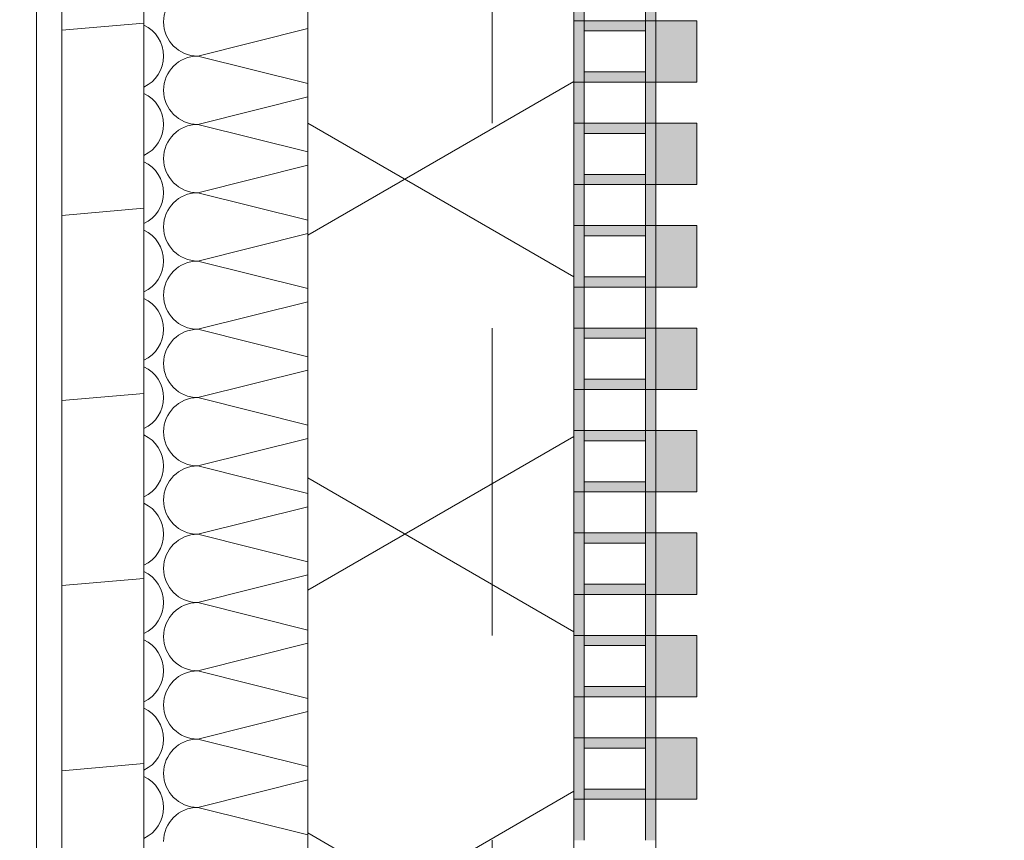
# Model space of a CAD drawing. Header units: metres. Extents: x -167 to 233, y -155 to 122.
# Tile 200 of 215: x 57.862 to 58.343, y 41.68 to 42.08. Entities that reach past the tile are written whole.
import ezdxf

# ---------------------------------------------------------------- set-up
doc = ezdxf.new("R2010")
doc.units = ezdxf.units.M
doc.header["$MEASUREMENT"] = 0
doc.linetypes.add('Strichlinie eng', pattern=[0.22999999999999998, 0.15, -0.07999999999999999])
for name, color, linetype in [('10 Wand außen', 7, 'Continuous'), ('20 Decke', 7, 'Continuous'), ('50 Sanitäreinrichtung', 7, 'Continuous'), ('94 Genehmigungsplanung Bemaßung', 7, 'Continuous')]:
    doc.layers.add(name, color=color, linetype=linetype)
doc.styles.add('ERSTELLTER_STIL_1', font='arial.ttf')
doc.dimstyles.new('ERSTELLTER_STIL__2', dxfattribs={"dimtxt": 0.25, "dimasz": 0.19, "dimexe": 0.18, "dimexo": 0.1, "dimgap": 0, "dimtad": 1, "dimzin": 0, "dimdsep": 46, "dimtxsty": 'ERSTELLTER_STIL_1', "dimblk": 'ARROWHEAD_6', "dimblk1": 'ARROWHEAD_6', "dimblk2": 'ARROWHEAD_6', "dimcen": 0.09, "dimclrd": 7, "dimclre": 7, "dimclrt": 7, "dimazin": 0, "dimtfac": 1, "dimtdec": 4, "dimtmove": 0, "dimatfit": 3, "dimfxl": 1, "dimtolj": 1, "dimtzin": 0, "dimarcsym": 0})

# ---------------------------------------------------------------- blocks, each defined once
blk = doc.blocks.new('*X46', base_point=(27236.13209446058, 33357.2790492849))
at = {"layer": '10 Wand außen', "color": 8, "linetype": 'Continuous', "lineweight": 18}
for p, q in [((58.00249208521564, 42.07581535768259), (57.94876112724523, 42.0623826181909)), ((58.00249208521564, 42.04894987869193), (57.94876112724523, 42.0623826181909)), ((58.00249208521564, 42.04248202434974), (57.94876112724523, 42.02904928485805)), ((58.00249208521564, 42.01561654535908), (57.94876112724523, 42.02904928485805)), ((58.00249208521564, 42.00914869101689), (57.94876112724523, 41.9957159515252)), ((58.00249208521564, 41.98228321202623), (57.94876112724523, 41.9957159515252)), ((58.00249208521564, 41.97581535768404), (57.94876112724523, 41.96238261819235)), ((58.00249208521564, 41.94894987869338), (57.94876112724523, 41.96238261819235)), ((58.00249208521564, 41.94248202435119), (57.94876112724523, 41.9290492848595)), ((58.00249208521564, 41.91561654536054), (57.94876112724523, 41.9290492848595)), ((58.00249208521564, 41.90914869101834), (57.94876112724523, 41.89571595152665)), ((58.00249208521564, 41.88228321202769), (57.94876112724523, 41.89571595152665)), ((58.00249208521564, 41.8758153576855), (57.94876112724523, 41.86238261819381)), ((58.00249208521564, 41.84894987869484), (57.94876112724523, 41.86238261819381)), ((58.00249208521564, 41.84248202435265), (57.94876112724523, 41.82904928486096)), ((58.00249208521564, 41.81561654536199), (57.94876112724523, 41.82904928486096)), ((58.00249208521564, 41.8091486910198), (57.94876112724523, 41.79571595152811)), ((58.00249208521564, 41.78228321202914), (57.94876112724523, 41.79571595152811)), ((58.00249208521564, 41.77581535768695), (57.94876112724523, 41.76238261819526)), ((58.00249208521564, 41.74894987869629), (57.94876112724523, 41.76238261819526)), ((58.00249208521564, 41.7424820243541), (57.94876112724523, 41.72904928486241)), ((58.00249208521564, 41.71561654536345), (57.94876112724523, 41.72904928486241)), ((58.00249208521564, 41.70914869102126), (57.94876112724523, 41.69571595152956)), ((58.00249208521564, 41.6822832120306), (57.94876112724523, 41.69571595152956))]:
    blk.add_line(p, q, dxfattribs=at)
for centre, radius, start, end in [((57.94876112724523, 42.07904928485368), 0.0166666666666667, 90, 180), ((57.94876112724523, 42.07904928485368), 0.01666666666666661, 180, 270), ((57.91542779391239, 42.0623826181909), 0.01666666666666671, 0, 64.92163307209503), ((57.91542779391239, 42.0623826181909), 0.01666666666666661, 295.0783669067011, 0), ((57.94876112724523, 42.04571595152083), 0.01666666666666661, 90, 180), ((57.94876112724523, 42.04571595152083), 0.0166666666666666, 180, 270), ((57.91542779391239, 42.02904928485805), 0.0166666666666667, 0, 64.92163307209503), ((57.91542779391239, 42.02904928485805), 0.0166666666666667, 295.0783669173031, 0), ((57.94876112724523, 42.01238261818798), 0.0166666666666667, 90, 180), ((57.91542779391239, 41.9957159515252), 0.0166666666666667, 0, 64.92163307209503), ((57.94876112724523, 42.01238261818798), 0.01666666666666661, 180, 270), ((57.91542779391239, 41.9957159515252), 0.0166666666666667, 295.0783669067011, 0), ((57.94876112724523, 41.97904928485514), 0.0166666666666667, 90, 180), ((57.91542779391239, 41.96238261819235), 0.01666666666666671, 0, 64.92163307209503), ((57.94876112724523, 41.97904928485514), 0.01666666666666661, 180, 270), ((57.91542779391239, 41.96238261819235), 0.01666666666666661, 295.0783669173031, 0), ((57.94876112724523, 41.94571595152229), 0.01666666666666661, 90, 180), ((57.91542779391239, 41.9290492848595), 0.0166666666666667, 0, 64.92163307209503), ((57.94876112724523, 41.94571595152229), 0.0166666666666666, 180, 270), ((57.91542779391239, 41.9290492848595), 0.0166666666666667, 295.0783669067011, 0), ((57.94876112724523, 41.91238261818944), 0.0166666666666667, 90, 180), ((57.91542779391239, 41.89571595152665), 0.0166666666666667, 0, 64.92163307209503), ((57.94876112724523, 41.91238261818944), 0.01666666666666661, 180, 270), ((57.91542779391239, 41.89571595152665), 0.0166666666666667, 295.0783669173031, 0), ((57.94876112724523, 41.87904928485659), 0.0166666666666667, 90, 180), ((57.91542779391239, 41.86238261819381), 0.01666666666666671, 0, 64.92163307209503), ((57.94876112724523, 41.87904928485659), 0.01666666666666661, 180, 270), ((57.91542779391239, 41.86238261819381), 0.01666666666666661, 295.0783669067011, 0), ((57.94876112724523, 41.84571595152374), 0.01666666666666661, 90, 180), ((57.91542779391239, 41.82904928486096), 0.0166666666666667, 0, 64.92163307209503), ((57.94876112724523, 41.84571595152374), 0.0166666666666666, 180, 270), ((57.91542779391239, 41.82904928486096), 0.0166666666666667, 295.0783669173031, 0), ((57.94876112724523, 41.8123826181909), 0.0166666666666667, 90, 180), ((57.91542779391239, 41.79571595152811), 0.0166666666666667, 0, 64.92163307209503), ((57.94876112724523, 41.8123826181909), 0.01666666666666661, 180, 270), ((57.91542779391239, 41.79571595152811), 0.0166666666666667, 295.0783669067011, 0), ((57.94876112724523, 41.77904928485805), 0.0166666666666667, 90, 180), ((57.91542779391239, 41.76238261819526), 0.01666666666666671, 0, 64.92163307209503), ((57.94876112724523, 41.77904928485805), 0.01666666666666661, 180, 270), ((57.91542779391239, 41.76238261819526), 0.01666666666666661, 295.0783669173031, 0), ((57.94876112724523, 41.7457159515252), 0.01666666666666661, 90, 180), ((57.91542779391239, 41.72904928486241), 0.0166666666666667, 0, 64.92163307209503), ((57.94876112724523, 41.7457159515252), 0.0166666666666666, 180, 270), ((57.91542779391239, 41.72904928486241), 0.0166666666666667, 295.0783669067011, 0), ((57.94876112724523, 41.71238261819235), 0.0166666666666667, 90, 180), ((57.91542779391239, 41.69571595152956), 0.0166666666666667, 0, 64.92163307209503), ((57.94876112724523, 41.71238261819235), 0.01666666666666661, 180, 270), ((57.91542779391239, 41.69571595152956), 0.0166666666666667, 295.0783669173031, 0), ((57.94876112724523, 41.6790492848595), 0.0166666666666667, 90, 180)]:
    blk.add_arc(centre, radius, start, end, dxfattribs=at)
blk = doc.blocks.new('Rechteck Raster Kassetten Fassade - ACB_5')
at = {"layer": '50 Sanitäreinrichtung', "linetype": 'Continuous', "lineweight": 0, "true_color": 0x9e9e9e}
for points in [[(13.39, 0.1700000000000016), (13.39, 0.1900000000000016), (13.36, 0.1900000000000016), (13.36, 0.1700000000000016)], [(13.44, 0.1700000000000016), (13.44, 0.1900000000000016), (13.41, 0.1900000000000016), (13.41, 0.1700000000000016)], [(13.49, 0.1700000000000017), (13.49, 0.1900000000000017), (13.46, 0.1900000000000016), (13.46, 0.1700000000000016)], [(13.54, 0.1700000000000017), (13.54, 0.1900000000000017), (13.51, 0.1900000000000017), (13.51, 0.1700000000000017)], [(13.59, 0.1700000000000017), (13.59, 0.1900000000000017), (13.56, 0.1900000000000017), (13.56, 0.1700000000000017)], [(13.64, 0.1700000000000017), (13.64, 0.1900000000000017), (13.61, 0.1900000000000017), (13.61, 0.1700000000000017)], [(13.69, 0.1700000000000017), (13.69, 0.1900000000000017), (13.66, 0.1900000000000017), (13.66, 0.1700000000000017)], [(13.74, 0.1700000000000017), (13.74, 0.1900000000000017), (13.71, 0.1900000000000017), (13.71, 0.1700000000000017)], [(13.34000000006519, 0.1649999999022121), (13.36000000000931, 0.1649999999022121), (13.36000000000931, 0.1699999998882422), (13.34000000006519, 0.1700000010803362)], [(13.46000000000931, 0.1699999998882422), (13.44000000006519, 0.1700000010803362), (13.44000000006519, 0.1649999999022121), (13.46000000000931, 0.1649999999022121)], [(13.56000000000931, 0.1699999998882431), (13.54000000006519, 0.1700000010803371), (13.54000000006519, 0.1649999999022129), (13.56000000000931, 0.1649999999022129)], [(13.61000000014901, 0.1700000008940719), (13.56, 0.1700000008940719), (13.56, 0.1300000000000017), (13.61000000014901, 0.1300000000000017), (13.61000000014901, 0.1350000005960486), (13.56500000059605, 0.1350000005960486), (13.56500000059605, 0.1650000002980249), (13.61000000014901, 0.1650000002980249)], [(13.71000000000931, 0.1699999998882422), (13.69000000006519, 0.1700000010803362), (13.69000000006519, 0.1649999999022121), (13.71000000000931, 0.1649999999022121)], [(13.76000000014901, 0.1700000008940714), (13.71, 0.1700000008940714), (13.71, 0.1300000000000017), (13.76000000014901, 0.1300000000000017), (13.76000000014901, 0.1350000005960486), (13.71500000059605, 0.1350000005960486), (13.71500000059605, 0.1650000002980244), (13.76000000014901, 0.1650000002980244)], [(13.38499999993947, 0.1649999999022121), (13.38499999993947, 0.1349999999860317), (13.38999999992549, 0.1349999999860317), (13.38999999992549, 0.1649999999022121)], [(13.41000000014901, 0.1649999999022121), (13.41000000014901, 0.1350000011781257), (13.41500000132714, 0.1350000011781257), (13.41500000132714, 0.1649999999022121)], [(13.48499999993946, 0.1349999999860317), (13.48999999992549, 0.1349999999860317), (13.48999999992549, 0.1649999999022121), (13.48499999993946, 0.1649999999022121)], [(13.51500000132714, 0.1649999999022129), (13.51000000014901, 0.1649999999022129), (13.51000000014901, 0.1350000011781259), (13.51500000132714, 0.1350000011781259)], [(13.58499999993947, 0.1349999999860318), (13.5899999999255, 0.1349999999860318), (13.5899999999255, 0.1649999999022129), (13.58499999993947, 0.1649999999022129)], [(13.63999999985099, 0.1650000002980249), (13.63499999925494, 0.1650000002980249), (13.63499999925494, 0.1350000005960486), (13.63999999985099, 0.1350000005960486)], [(13.66000000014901, 0.1649999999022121), (13.66000000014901, 0.1350000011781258), (13.66500000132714, 0.1350000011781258), (13.66500000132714, 0.1649999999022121)], [(13.73499999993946, 0.1349999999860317), (13.73999999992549, 0.1349999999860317), (13.73999999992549, 0.1649999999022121), (13.73499999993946, 0.1649999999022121)], [(13.34000000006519, 0.1300000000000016), (13.36000000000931, 0.1300000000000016), (13.36000000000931, 0.1349999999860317), (13.34000000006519, 0.1349999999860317)], [(13.44000000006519, 0.1300000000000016), (13.46000000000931, 0.1300000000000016), (13.46000000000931, 0.1349999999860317), (13.44000000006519, 0.1349999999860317)], [(13.54000000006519, 0.1300000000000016), (13.56000000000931, 0.1300000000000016), (13.56000000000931, 0.1349999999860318), (13.54000000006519, 0.1349999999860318)], [(13.71000000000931, 0.1349999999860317), (13.69000000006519, 0.1349999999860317), (13.69000000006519, 0.1300000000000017), (13.71000000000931, 0.1300000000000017)]]:
    blk.add_hatch(color=253, dxfattribs=at).paths.add_polyline_path(points)
h = blk.add_hatch(color=253, dxfattribs=at)
h.paths.add_polyline_path([(13.36, 0.1700000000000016), (13.36, 0.1300000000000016), (13.44, 0.1300000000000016), (13.44, 0.1700000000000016)])
h.paths.add_polyline_path([(13.435, 0.1350000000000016), (13.365, 0.1350000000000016), (13.365, 0.1650000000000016), (13.435, 0.1650000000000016)], flags=0)
h = blk.add_hatch(color=253, dxfattribs=at)
h.paths.add_polyline_path([(13.46, 0.1700000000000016), (13.46, 0.1300000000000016), (13.54, 0.1300000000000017), (13.54, 0.1700000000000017)])
h.paths.add_polyline_path([(13.535, 0.1350000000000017), (13.465, 0.1350000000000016), (13.465, 0.1650000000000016), (13.535, 0.1650000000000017)], flags=0)
h = blk.add_hatch(color=253, dxfattribs=at)
h.paths.add_polyline_path([(13.61, 0.1700000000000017), (13.61, 0.1300000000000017), (13.69, 0.1300000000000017), (13.69, 0.1700000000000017)])
h.paths.add_polyline_path([(13.685, 0.1350000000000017), (13.615, 0.1350000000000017), (13.615, 0.1650000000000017), (13.685, 0.1650000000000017)], flags=0)
at = {"layer": '50 Sanitäreinrichtung', "linetype": 'Continuous', "lineweight": 18}
h = blk.add_hatch(dxfattribs=at)
h.set_pattern_fill('Dämmung__weich_0001', color=8, style=0, pattern_type=2)
h.set_pattern_definition([(60.00000000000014, (0, 0), (-0.129903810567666, 0.07499999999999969), []), (120.0000000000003, (0, 0), (0.1299038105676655, 0.07500000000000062), [])])
h.paths.add_polyline_path([(0, 0), (15.5, 0), (15.63, 0.13), (-0.13, 0.13)])
at = {"layer": '50 Sanitäreinrichtung', "color": 251, "linetype": 'Continuous', "lineweight": 18, "true_color": 0x5f5f5f}
for p, q in [((13.39, 0.1900000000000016), (13.36, 0.1900000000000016)), ((13.36, 0.1900000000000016), (13.36, 0.1700000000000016)), ((13.39, 0.1900000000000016), (13.36, 0.1900000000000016)), ((13.36, 0.1900000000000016), (13.36, 0.1700000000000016)), ((13.39, 0.1900000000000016), (13.39, 0.1700000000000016)), ((13.39, 0.1900000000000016), (13.39, 0.1700000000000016)), ((13.44, 0.1900000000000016), (13.41, 0.1900000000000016)), ((13.41, 0.1900000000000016), (13.41, 0.1700000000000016)), ((13.44, 0.1900000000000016), (13.41, 0.1900000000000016)), ((13.41, 0.1900000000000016), (13.41, 0.1700000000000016)), ((13.44, 0.1900000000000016), (13.44, 0.1700000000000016)), ((13.44, 0.1900000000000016), (13.44, 0.1700000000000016)), ((13.49, 0.1900000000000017), (13.46, 0.1900000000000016)), ((13.46, 0.1900000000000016), (13.46, 0.1700000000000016)), ((13.49, 0.1900000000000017), (13.46, 0.1900000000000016)), ((13.46, 0.1900000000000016), (13.46, 0.1700000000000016)), ((13.49, 0.1900000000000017), (13.49, 0.1700000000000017)), ((13.49, 0.1900000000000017), (13.49, 0.1700000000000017)), ((13.54, 0.1900000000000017), (13.51, 0.1900000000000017)), ((13.51, 0.1900000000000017), (13.51, 0.1700000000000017)), ((13.54, 0.1900000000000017), (13.51, 0.1900000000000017)), ((13.51, 0.1900000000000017), (13.51, 0.1700000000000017)), ((13.54, 0.1900000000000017), (13.54, 0.1700000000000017)), ((13.54, 0.1900000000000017), (13.54, 0.1700000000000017)), ((13.59, 0.1900000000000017), (13.56, 0.1900000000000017)), ((13.56, 0.1900000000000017), (13.56, 0.1700000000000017)), ((13.59, 0.1900000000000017), (13.56, 0.1900000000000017)), ((13.56, 0.1900000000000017), (13.56, 0.1700000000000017)), ((13.59, 0.1900000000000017), (13.59, 0.1700000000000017)), ((13.59, 0.1900000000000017), (13.59, 0.1700000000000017)), ((13.64, 0.1900000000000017), (13.61, 0.1900000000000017)), ((13.61, 0.1900000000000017), (13.61, 0.1700000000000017)), ((13.64, 0.1900000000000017), (13.61, 0.1900000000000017)), ((13.61, 0.1900000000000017), (13.61, 0.1700000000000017)), ((13.64, 0.1900000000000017), (13.64, 0.1700000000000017)), ((13.64, 0.1900000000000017), (13.64, 0.1700000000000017)), ((13.69, 0.1900000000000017), (13.66, 0.1900000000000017)), ((13.66, 0.1900000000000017), (13.66, 0.1700000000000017)), ((13.69, 0.1900000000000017), (13.66, 0.1900000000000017)), ((13.66, 0.1900000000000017), (13.66, 0.1700000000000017)), ((13.69, 0.1900000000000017), (13.69, 0.1700000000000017)), ((13.69, 0.1900000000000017), (13.69, 0.1700000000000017)), ((13.74, 0.1900000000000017), (13.71, 0.1900000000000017)), ((13.71, 0.1900000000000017), (13.71, 0.1700000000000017)), ((13.74, 0.1900000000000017), (13.71, 0.1900000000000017)), ((13.71, 0.1900000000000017), (13.71, 0.1700000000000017)), ((13.74, 0.1900000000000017), (13.74, 0.1700000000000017)), ((13.74, 0.1900000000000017), (13.74, 0.1700000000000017)), ((13.31, 0.1700000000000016), (13.39, 0.1700000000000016)), ((13.31, 0.1700000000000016), (13.39, 0.1700000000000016)), ((13.36, 0.1650000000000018), (13.36, 0.1700000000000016)), ((13.36, 0.1700000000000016), (13.44, 0.1700000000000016)), ((13.36, 0.1650000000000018), (13.36, 0.1700000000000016)), ((13.36, 0.1700000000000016), (13.44, 0.1700000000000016)), ((13.39, 0.1700000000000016), (13.36, 0.1700000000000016)), ((13.39, 0.1700000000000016), (13.36, 0.1700000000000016)), ((13.39, 0.1650000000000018), (13.39, 0.1700000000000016)), ((13.39, 0.1650000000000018), (13.39, 0.1700000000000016)), ((13.41, 0.1650000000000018), (13.41, 0.1700000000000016)), ((13.41, 0.1700000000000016), (13.49, 0.1700000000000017)), ((13.41, 0.1650000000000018), (13.41, 0.1700000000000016)), ((13.41, 0.1700000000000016), (13.49, 0.1700000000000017)), ((13.44, 0.1700000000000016), (13.41, 0.1700000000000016)), ((13.44, 0.1700000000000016), (13.41, 0.1700000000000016)), ((13.44, 0.1649999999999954), (13.44, 0.1700000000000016)), ((13.44, 0.1649999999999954), (13.44, 0.1700000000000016)), ((13.46, 0.1649999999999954), (13.46, 0.1700000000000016)), ((13.46, 0.1700000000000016), (13.54, 0.1700000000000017)), ((13.46, 0.1649999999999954), (13.46, 0.1700000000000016)), ((13.46, 0.1700000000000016), (13.54, 0.1700000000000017)), ((13.49, 0.1700000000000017), (13.46, 0.1700000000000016)), ((13.49, 0.1700000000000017), (13.46, 0.1700000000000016)), ((13.49, 0.1649999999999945), (13.49, 0.1700000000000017)), ((13.49, 0.1649999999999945), (13.49, 0.1700000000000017)), ((13.51, 0.1649999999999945), (13.51, 0.1700000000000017)), ((13.51, 0.1700000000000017), (13.59, 0.1700000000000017)), ((13.51, 0.1649999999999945), (13.51, 0.1700000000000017)), ((13.51, 0.1700000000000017), (13.59, 0.1700000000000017)), ((13.54, 0.1700000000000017), (13.51, 0.1700000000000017)), ((13.54, 0.1700000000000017), (13.51, 0.1700000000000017)), ((13.54, 0.1650000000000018), (13.54, 0.1700000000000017)), ((13.54, 0.1650000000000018), (13.54, 0.1700000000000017)), ((13.56, 0.1650000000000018), (13.56, 0.1700000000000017)), ((13.56, 0.1700000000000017), (13.64, 0.1700000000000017)), ((13.56, 0.1650000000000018), (13.56, 0.1700000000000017)), ((13.56, 0.1700000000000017), (13.64, 0.1700000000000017)), ((13.59, 0.1700000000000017), (13.56, 0.1700000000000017)), ((13.59, 0.1700000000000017), (13.56, 0.1700000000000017)), ((13.59, 0.1650000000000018), (13.59, 0.1700000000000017)), ((13.59, 0.1650000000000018), (13.59, 0.1700000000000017)), ((13.61, 0.1650000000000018), (13.61, 0.1700000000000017)), ((13.61, 0.1700000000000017), (13.69, 0.1700000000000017)), ((13.61, 0.1650000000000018), (13.61, 0.1700000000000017)), ((13.61, 0.1700000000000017), (13.69, 0.1700000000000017)), ((13.64, 0.1700000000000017), (13.61, 0.1700000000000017)), ((13.64, 0.1700000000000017), (13.61, 0.1700000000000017)), ((13.64, 0.1650000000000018), (13.64, 0.1700000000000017)), ((13.64, 0.1650000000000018), (13.64, 0.1700000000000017)), ((13.66, 0.1650000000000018), (13.66, 0.1700000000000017)), ((13.66, 0.1700000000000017), (13.74, 0.1700000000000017)), ((13.66, 0.1650000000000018), (13.66, 0.1700000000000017)), ((13.66, 0.1700000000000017), (13.74, 0.1700000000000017)), ((13.69, 0.1700000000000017), (13.66, 0.1700000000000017)), ((13.69, 0.1700000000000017), (13.66, 0.1700000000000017)), ((13.69, 0.1650000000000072), (13.69, 0.1700000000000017)), ((13.69, 0.1650000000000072), (13.69, 0.1700000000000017)), ((13.71, 0.1650000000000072), (13.71, 0.1700000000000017)), ((13.71, 0.1700000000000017), (13.79, 0.1700000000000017)), ((13.71, 0.1650000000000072), (13.71, 0.1700000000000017)), ((13.71, 0.1700000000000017), (13.79, 0.1700000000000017)), ((13.74, 0.1700000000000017), (13.71, 0.1700000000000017)), ((13.74, 0.1700000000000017), (13.71, 0.1700000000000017)), ((13.74, 0.1650000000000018), (13.74, 0.1700000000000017)), ((13.74, 0.1650000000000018), (13.74, 0.1700000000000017)), ((13.34, 0.1650000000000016), (13.36000000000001, 0.1650000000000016)), ((13.34, 0.1650000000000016), (13.36000000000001, 0.1650000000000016)), ((13.36000000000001, 0.1650000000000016), (13.36500000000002, 0.1650000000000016)), ((13.36, 0.135000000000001), (13.36, 0.1650000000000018)), ((13.36000000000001, 0.1650000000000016), (13.36500000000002, 0.1650000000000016)), ((13.36, 0.135000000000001), (13.36, 0.1650000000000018)), ((13.36500000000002, 0.1650000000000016), (13.385, 0.1650000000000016)), ((13.365, 0.1350000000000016), (13.365, 0.1650000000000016)), ((13.365, 0.1650000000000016), (13.38499999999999, 0.1650000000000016)), ((13.36500000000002, 0.1650000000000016), (13.385, 0.1650000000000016)), ((13.365, 0.1350000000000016), (13.365, 0.1650000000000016)), ((13.365, 0.1650000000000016), (13.38499999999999, 0.1650000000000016)), ((13.385, 0.1350000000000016), (13.385, 0.1650000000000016)), ((13.38499999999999, 0.1650000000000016), (13.39, 0.1650000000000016)), ((13.385, 0.1350000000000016), (13.385, 0.1650000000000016)), ((13.38499999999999, 0.1650000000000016), (13.39, 0.1650000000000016)), ((13.39, 0.135000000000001), (13.39, 0.1650000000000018)), ((13.39, 0.1650000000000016), (13.41000000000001, 0.1650000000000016)), ((13.39, 0.135000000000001), (13.39, 0.1650000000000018)), ((13.39, 0.1650000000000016), (13.41000000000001, 0.1650000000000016)), ((13.41000000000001, 0.1650000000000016), (13.41500000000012, 0.1650000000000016)), ((13.41, 0.135000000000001), (13.41, 0.1650000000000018)), ((13.41000000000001, 0.1650000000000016), (13.41500000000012, 0.1650000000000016)), ((13.41, 0.135000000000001), (13.41, 0.1650000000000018)), ((13.41500000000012, 0.1650000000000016), (13.435, 0.1650000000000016)), ((13.415, 0.1350000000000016), (13.415, 0.1650000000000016)), ((13.415, 0.1650000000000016), (13.43499999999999, 0.1650000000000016)), ((13.41500000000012, 0.1650000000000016), (13.435, 0.1650000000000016)), ((13.415, 0.1350000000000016), (13.415, 0.1650000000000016)), ((13.415, 0.1650000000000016), (13.43499999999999, 0.1650000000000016)), ((13.435, 0.1350000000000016), (13.435, 0.1650000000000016)), ((13.43499999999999, 0.1650000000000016), (13.44, 0.1650000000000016)), ((13.435, 0.1350000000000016), (13.435, 0.1650000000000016)), ((13.43499999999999, 0.1650000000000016), (13.44, 0.1650000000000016)), ((13.44, 0.1349999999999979), (13.44, 0.1649999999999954)), ((13.44, 0.1650000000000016), (13.46000000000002, 0.1650000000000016)), ((13.44, 0.1349999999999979), (13.44, 0.1649999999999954)), ((13.44, 0.1650000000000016), (13.46000000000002, 0.1650000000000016)), ((13.46000000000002, 0.1650000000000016), (13.46500000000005, 0.1650000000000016)), ((13.46, 0.1349999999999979), (13.46, 0.1649999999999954)), ((13.46000000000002, 0.1650000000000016), (13.46500000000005, 0.1650000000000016)), ((13.46, 0.1349999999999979), (13.46, 0.1649999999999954)), ((13.46500000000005, 0.1650000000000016), (13.485, 0.1650000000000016)), ((13.465, 0.1350000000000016), (13.465, 0.1650000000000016)), ((13.465, 0.1650000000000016), (13.485, 0.1650000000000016)), ((13.46500000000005, 0.1650000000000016), (13.485, 0.1650000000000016)), ((13.465, 0.1350000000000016), (13.465, 0.1650000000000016)), ((13.465, 0.1650000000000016), (13.485, 0.1650000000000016)), ((13.485, 0.1350000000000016), (13.485, 0.1650000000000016)), ((13.485, 0.1650000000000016), (13.49, 0.1650000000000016)), ((13.485, 0.1350000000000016), (13.485, 0.1650000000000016)), ((13.485, 0.1650000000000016), (13.49, 0.1650000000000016)), ((13.49, 0.1350000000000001), (13.49, 0.1649999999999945)), ((13.49, 0.1650000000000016), (13.51000000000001, 0.1650000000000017)), ((13.49, 0.1350000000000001), (13.49, 0.1649999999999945)), ((13.49, 0.1650000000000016), (13.51000000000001, 0.1650000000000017)), ((13.51000000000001, 0.1650000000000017), (13.51500000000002, 0.1650000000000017)), ((13.51, 0.1350000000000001), (13.51, 0.1649999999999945)), ((13.51000000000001, 0.1650000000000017), (13.51500000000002, 0.1650000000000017)), ((13.51, 0.1350000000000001), (13.51, 0.1649999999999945)), ((13.51500000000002, 0.1650000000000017), (13.535, 0.1650000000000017)), ((13.515, 0.1350000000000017), (13.515, 0.1650000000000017)), ((13.515, 0.1650000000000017), (13.53499999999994, 0.1650000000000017)), ((13.51500000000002, 0.1650000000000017), (13.535, 0.1650000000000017)), ((13.515, 0.1350000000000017), (13.515, 0.1650000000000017)), ((13.515, 0.1650000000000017), (13.53499999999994, 0.1650000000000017)), ((13.535, 0.1350000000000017), (13.535, 0.1650000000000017)), ((13.53499999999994, 0.1650000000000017), (13.54, 0.1650000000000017)), ((13.535, 0.1350000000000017), (13.535, 0.1650000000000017)), ((13.53499999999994, 0.1650000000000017), (13.54, 0.1650000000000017)), ((13.54, 0.1350000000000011), (13.54, 0.1650000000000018)), ((13.54, 0.1650000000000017), (13.56, 0.1650000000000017)), ((13.54, 0.1350000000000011), (13.54, 0.1650000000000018)), ((13.54, 0.1650000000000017), (13.56, 0.1650000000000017)), ((13.56, 0.1650000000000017), (13.565, 0.1650000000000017)), ((13.56, 0.1350000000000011), (13.56, 0.1650000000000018)), ((13.56, 0.1650000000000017), (13.565, 0.1650000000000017)), ((13.56, 0.1350000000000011), (13.56, 0.1650000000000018)), ((13.565, 0.1650000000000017), (13.585, 0.1650000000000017)), ((13.565, 0.1350000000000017), (13.565, 0.1650000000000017)), ((13.565, 0.1650000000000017), (13.585, 0.1650000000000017)), ((13.565, 0.1650000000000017), (13.585, 0.1650000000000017)), ((13.565, 0.1350000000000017), (13.565, 0.1650000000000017)), ((13.565, 0.1650000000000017), (13.585, 0.1650000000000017)), ((13.585, 0.1350000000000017), (13.585, 0.1650000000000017)), ((13.585, 0.1650000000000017), (13.59000000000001, 0.1650000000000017)), ((13.585, 0.1350000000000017), (13.585, 0.1650000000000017)), ((13.585, 0.1650000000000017), (13.59000000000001, 0.1650000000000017)), ((13.59, 0.1350000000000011), (13.59, 0.1650000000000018)), ((13.59000000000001, 0.1650000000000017), (13.61, 0.1650000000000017)), ((13.59, 0.1350000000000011), (13.59, 0.1650000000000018)), ((13.59000000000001, 0.1650000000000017), (13.61, 0.1650000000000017)), ((13.61, 0.1650000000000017), (13.61500000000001, 0.1650000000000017)), ((13.61, 0.1350000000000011), (13.61, 0.1650000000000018)), ((13.61, 0.1650000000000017), (13.61500000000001, 0.1650000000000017)), ((13.61, 0.1350000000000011), (13.61, 0.1650000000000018)), ((13.61500000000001, 0.1650000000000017), (13.635, 0.1650000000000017)), ((13.615, 0.1350000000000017), (13.615, 0.1650000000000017)), ((13.615, 0.1650000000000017), (13.63500000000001, 0.1650000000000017)), ((13.61500000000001, 0.1650000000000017), (13.635, 0.1650000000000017)), ((13.615, 0.1350000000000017), (13.615, 0.1650000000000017)), ((13.615, 0.1650000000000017), (13.63500000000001, 0.1650000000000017)), ((13.635, 0.1350000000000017), (13.635, 0.1650000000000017)), ((13.63500000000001, 0.1650000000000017), (13.64000000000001, 0.1650000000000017)), ((13.635, 0.1350000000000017), (13.635, 0.1650000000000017)), ((13.63500000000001, 0.1650000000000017), (13.64000000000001, 0.1650000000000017)), ((13.64, 0.135000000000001), (13.64, 0.1650000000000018)), ((13.64000000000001, 0.1650000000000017), (13.66000000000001, 0.1650000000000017)), ((13.64, 0.135000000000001), (13.64, 0.1650000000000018)), ((13.64000000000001, 0.1650000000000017), (13.66000000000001, 0.1650000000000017)), ((13.66000000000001, 0.1650000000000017), (13.665, 0.1650000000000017)), ((13.66, 0.135000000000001), (13.66, 0.1650000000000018)), ((13.66000000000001, 0.1650000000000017), (13.665, 0.1650000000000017)), ((13.66, 0.135000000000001), (13.66, 0.1650000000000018)), ((13.665, 0.1650000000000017), (13.685, 0.1650000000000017)), ((13.665, 0.1350000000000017), (13.665, 0.1650000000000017)), ((13.665, 0.1650000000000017), (13.685, 0.1650000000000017)), ((13.665, 0.1650000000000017), (13.685, 0.1650000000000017)), ((13.665, 0.1350000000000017), (13.665, 0.1650000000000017)), ((13.665, 0.1650000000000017), (13.685, 0.1650000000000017)), ((13.685, 0.1350000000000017), (13.685, 0.1650000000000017)), ((13.685, 0.1650000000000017), (13.69, 0.1650000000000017)), ((13.685, 0.1350000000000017), (13.685, 0.1650000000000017)), ((13.685, 0.1650000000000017), (13.69, 0.1650000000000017)), ((13.69, 0.1350000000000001), (13.69, 0.1650000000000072)), ((13.69, 0.1650000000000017), (13.71, 0.1650000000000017)), ((13.69, 0.1350000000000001), (13.69, 0.1650000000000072)), ((13.69, 0.1650000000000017), (13.71, 0.1650000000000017)), ((13.71, 0.1650000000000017), (13.715, 0.1650000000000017)), ((13.71, 0.1350000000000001), (13.71, 0.1650000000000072)), ((13.71, 0.1650000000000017), (13.715, 0.1650000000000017)), ((13.71, 0.1350000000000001), (13.71, 0.1650000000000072)), ((13.715, 0.1650000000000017), (13.735, 0.1650000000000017)), ((13.715, 0.1350000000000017), (13.715, 0.1650000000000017)), ((13.715, 0.1650000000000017), (13.735, 0.1650000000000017)), ((13.715, 0.1650000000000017), (13.735, 0.1650000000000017)), ((13.715, 0.1350000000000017), (13.715, 0.1650000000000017)), ((13.715, 0.1650000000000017), (13.735, 0.1650000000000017)), ((13.735, 0.1350000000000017), (13.735, 0.1650000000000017)), ((13.735, 0.1650000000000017), (13.74, 0.1650000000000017)), ((13.735, 0.1350000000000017), (13.735, 0.1650000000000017)), ((13.735, 0.1650000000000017), (13.74, 0.1650000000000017)), ((13.74, 0.135000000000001), (13.74, 0.1650000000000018)), ((13.74, 0.1650000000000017), (13.76000000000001, 0.1650000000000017)), ((13.74, 0.135000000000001), (13.74, 0.1650000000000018)), ((13.74, 0.1650000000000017), (13.76000000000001, 0.1650000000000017)), ((13.34, 0.1350000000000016), (13.36000000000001, 0.1350000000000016)), ((13.34, 0.1350000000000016), (13.36000000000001, 0.1350000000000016)), ((13.36000000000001, 0.1350000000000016), (13.36500000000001, 0.1350000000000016)), ((13.36, 0.1300000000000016), (13.36, 0.135000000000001)), ((13.36000000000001, 0.1350000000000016), (13.36500000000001, 0.1350000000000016)), ((13.36, 0.1300000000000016), (13.36, 0.135000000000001)), ((13.36500000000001, 0.1350000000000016), (13.385, 0.1350000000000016)), ((13.365, 0.1350000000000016), (13.38499999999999, 0.1350000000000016)), ((13.36500000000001, 0.1350000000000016), (13.385, 0.1350000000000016)), ((13.365, 0.1350000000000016), (13.38499999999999, 0.1350000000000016)), ((13.38499999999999, 0.1350000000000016), (13.39, 0.1350000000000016)), ((13.38499999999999, 0.1350000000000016), (13.39, 0.1350000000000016)), ((13.39, 0.1300000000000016), (13.39, 0.135000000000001)), ((13.39, 0.1350000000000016), (13.41000000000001, 0.1350000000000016)), ((13.39, 0.1300000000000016), (13.39, 0.135000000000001)), ((13.39, 0.1350000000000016), (13.41000000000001, 0.1350000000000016)), ((13.41000000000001, 0.1350000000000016), (13.41500000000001, 0.1350000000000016)), ((13.41, 0.1300000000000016), (13.41, 0.135000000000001)), ((13.41000000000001, 0.1350000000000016), (13.41500000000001, 0.1350000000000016)), ((13.41, 0.1300000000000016), (13.41, 0.135000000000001)), ((13.41500000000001, 0.1350000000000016), (13.435, 0.1350000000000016)), ((13.415, 0.1350000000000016), (13.435, 0.1350000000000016)), ((13.41500000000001, 0.1350000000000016), (13.435, 0.1350000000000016)), ((13.415, 0.1350000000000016), (13.435, 0.1350000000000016)), ((13.435, 0.1350000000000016), (13.44, 0.1350000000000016)), ((13.435, 0.1350000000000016), (13.44, 0.1350000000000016)), ((13.44, 0.1300000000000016), (13.44, 0.1349999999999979)), ((13.44, 0.1350000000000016), (13.46000000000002, 0.1350000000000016)), ((13.44, 0.1300000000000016), (13.44, 0.1349999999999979)), ((13.44, 0.1350000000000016), (13.46000000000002, 0.1350000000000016)), ((13.46000000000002, 0.1350000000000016), (13.46500000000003, 0.1350000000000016)), ((13.46, 0.1300000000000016), (13.46, 0.1349999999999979)), ((13.46000000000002, 0.1350000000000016), (13.46500000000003, 0.1350000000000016)), ((13.46, 0.1300000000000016), (13.46, 0.1349999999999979)), ((13.46500000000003, 0.1350000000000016), (13.485, 0.1350000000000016)), ((13.465, 0.1350000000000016), (13.485, 0.1350000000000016)), ((13.46500000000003, 0.1350000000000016), (13.485, 0.1350000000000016)), ((13.465, 0.1350000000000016), (13.485, 0.1350000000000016)), ((13.485, 0.1350000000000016), (13.49, 0.1350000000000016)), ((13.485, 0.1350000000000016), (13.49, 0.1350000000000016)), ((13.49, 0.1300000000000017), (13.49, 0.1350000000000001)), ((13.49, 0.1350000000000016), (13.51000000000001, 0.1350000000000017)), ((13.49, 0.1300000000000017), (13.49, 0.1350000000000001)), ((13.49, 0.1350000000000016), (13.51000000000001, 0.1350000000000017)), ((13.51000000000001, 0.1350000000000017), (13.51500000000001, 0.1350000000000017)), ((13.51, 0.1300000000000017), (13.51, 0.1350000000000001)), ((13.51000000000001, 0.1350000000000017), (13.51500000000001, 0.1350000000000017)), ((13.51, 0.1300000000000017), (13.51, 0.1350000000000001)), ((13.51500000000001, 0.1350000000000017), (13.535, 0.1350000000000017)), ((13.515, 0.1350000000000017), (13.53499999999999, 0.1350000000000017)), ((13.51500000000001, 0.1350000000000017), (13.535, 0.1350000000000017)), ((13.515, 0.1350000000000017), (13.53499999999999, 0.1350000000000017)), ((13.53499999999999, 0.1350000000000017), (13.54, 0.1350000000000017)), ((13.53499999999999, 0.1350000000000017), (13.54, 0.1350000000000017)), ((13.54, 0.1300000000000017), (13.54, 0.1350000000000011)), ((13.54, 0.1350000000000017), (13.56, 0.1350000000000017)), ((13.54, 0.1300000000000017), (13.54, 0.1350000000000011)), ((13.54, 0.1350000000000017), (13.56, 0.1350000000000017)), ((13.56, 0.1350000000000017), (13.56500000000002, 0.1350000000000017)), ((13.56, 0.1300000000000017), (13.56, 0.1350000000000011)), ((13.56, 0.1350000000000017), (13.56500000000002, 0.1350000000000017)), ((13.56, 0.1300000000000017), (13.56, 0.1350000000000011)), ((13.56500000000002, 0.1350000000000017), (13.585, 0.1350000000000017)), ((13.565, 0.1350000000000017), (13.58499999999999, 0.1350000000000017)), ((13.56500000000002, 0.1350000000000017), (13.585, 0.1350000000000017)), ((13.565, 0.1350000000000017), (13.58499999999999, 0.1350000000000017)), ((13.58499999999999, 0.1350000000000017), (13.59000000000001, 0.1350000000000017)), ((13.58499999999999, 0.1350000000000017), (13.59000000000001, 0.1350000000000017)), ((13.59, 0.1300000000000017), (13.59, 0.1350000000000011)), ((13.59000000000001, 0.1350000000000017), (13.61, 0.1350000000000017)), ((13.59, 0.1300000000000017), (13.59, 0.1350000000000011)), ((13.59000000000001, 0.1350000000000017), (13.61, 0.1350000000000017)), ((13.61, 0.1350000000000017), (13.615, 0.1350000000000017)), ((13.61, 0.1300000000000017), (13.61, 0.1350000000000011)), ((13.61, 0.1350000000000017), (13.615, 0.1350000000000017)), ((13.61, 0.1300000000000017), (13.61, 0.1350000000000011)), ((13.615, 0.1350000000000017), (13.635, 0.1350000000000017)), ((13.615, 0.1350000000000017), (13.63500000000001, 0.1350000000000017)), ((13.615, 0.1350000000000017), (13.635, 0.1350000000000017)), ((13.615, 0.1350000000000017), (13.63500000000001, 0.1350000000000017)), ((13.63500000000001, 0.1350000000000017), (13.64000000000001, 0.1350000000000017)), ((13.63500000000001, 0.1350000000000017), (13.64000000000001, 0.1350000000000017)), ((13.64, 0.1300000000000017), (13.64, 0.135000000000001)), ((13.64000000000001, 0.1350000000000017), (13.66000000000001, 0.1350000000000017)), ((13.64, 0.1300000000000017), (13.64, 0.135000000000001)), ((13.64000000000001, 0.1350000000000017), (13.66000000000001, 0.1350000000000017)), ((13.66000000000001, 0.1350000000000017), (13.66500000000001, 0.1350000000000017)), ((13.66, 0.1300000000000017), (13.66, 0.135000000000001)), ((13.66000000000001, 0.1350000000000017), (13.66500000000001, 0.1350000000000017)), ((13.66, 0.1300000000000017), (13.66, 0.135000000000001)), ((13.66500000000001, 0.1350000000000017), (13.685, 0.1350000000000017)), ((13.665, 0.1350000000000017), (13.685, 0.1350000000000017)), ((13.66500000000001, 0.1350000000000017), (13.685, 0.1350000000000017)), ((13.665, 0.1350000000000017), (13.685, 0.1350000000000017)), ((13.685, 0.1350000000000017), (13.69, 0.1350000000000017)), ((13.685, 0.1350000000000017), (13.69, 0.1350000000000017)), ((13.69, 0.1300000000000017), (13.69, 0.1350000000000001)), ((13.69, 0.1350000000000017), (13.71, 0.1350000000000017)), ((13.69, 0.1300000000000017), (13.69, 0.1350000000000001)), ((13.69, 0.1350000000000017), (13.71, 0.1350000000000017)), ((13.71, 0.1350000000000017), (13.71500000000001, 0.1350000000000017)), ((13.71, 0.1300000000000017), (13.71, 0.1350000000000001)), ((13.71, 0.1350000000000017), (13.71500000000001, 0.1350000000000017)), ((13.71, 0.1300000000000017), (13.71, 0.1350000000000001)), ((13.71500000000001, 0.1350000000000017), (13.735, 0.1350000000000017)), ((13.715, 0.1350000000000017), (13.73499999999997, 0.1350000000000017)), ((13.71500000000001, 0.1350000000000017), (13.735, 0.1350000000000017)), ((13.715, 0.1350000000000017), (13.73499999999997, 0.1350000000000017)), ((13.73499999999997, 0.1350000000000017), (13.74, 0.1350000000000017)), ((13.73499999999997, 0.1350000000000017), (13.74, 0.1350000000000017)), ((13.74, 0.1300000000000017), (13.74, 0.135000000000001)), ((13.74, 0.1350000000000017), (13.76000000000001, 0.1350000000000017)), ((13.74, 0.1300000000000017), (13.74, 0.135000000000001)), ((13.74, 0.1350000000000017), (13.76000000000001, 0.1350000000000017)), ((15.63, 0.13), (-0.13, 0.13)), ((13.31, 0.1300000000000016), (13.39, 0.1300000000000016)), ((13.31, 0.1300000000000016), (13.39, 0.1300000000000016)), ((13.36, 0.1300000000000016), (13.44, 0.1300000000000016)), ((13.36, 0.1300000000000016), (13.44, 0.1300000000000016)), ((13.41, 0.1300000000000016), (13.49, 0.1300000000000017)), ((13.41, 0.1300000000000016), (13.49, 0.1300000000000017)), ((13.46, 0.1300000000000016), (13.54, 0.1300000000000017)), ((13.46, 0.1300000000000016), (13.54, 0.1300000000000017)), ((13.51, 0.1300000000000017), (13.59, 0.1300000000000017)), ((13.51, 0.1300000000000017), (13.59, 0.1300000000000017)), ((13.56, 0.1300000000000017), (13.64, 0.1300000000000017)), ((13.56, 0.1300000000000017), (13.64, 0.1300000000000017)), ((13.61, 0.1300000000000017), (13.69, 0.1300000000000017)), ((13.61, 0.1300000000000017), (13.69, 0.1300000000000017)), ((13.66, 0.1300000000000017), (13.74, 0.1300000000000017)), ((13.66, 0.1300000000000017), (13.74, 0.1300000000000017)), ((13.71, 0.1300000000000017), (13.79, 0.1300000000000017)), ((13.71, 0.1300000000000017), (13.79, 0.1300000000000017)), ((0, 0), (15.5, 0))]:
    blk.add_line(p, q, dxfattribs=at)
at = {"layer": '50 Sanitäreinrichtung', "color": 251, "linetype": 'Strichlinie eng', "lineweight": 18, "true_color": 0x5f5f5f}
blk.add_line((15.59, 0.09), (-0.08999999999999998, 0.09), dxfattribs=at)
blk = doc.blocks.new('*D248', base_point=(27236.13209446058, 33357.2790492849))
at = {"layer": '94 Genehmigungsplanung Bemaßung', "color": 7, "linetype": 'Continuous', "lineweight": 13}
for p, q in [((62.35249208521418, 43.99967641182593), (62.35249208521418, 44.14967641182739)), ((62.45249208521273, 43.89967641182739), (62.25249208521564, 44.09967641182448)), ((62.53999208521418, 43.99967641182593), (62.16499208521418, 43.99967641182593)), ((62.35249208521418, 38.58967639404), (62.35249208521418, 43.99967641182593)), ((62.25249208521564, 38.68967639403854), (62.45249208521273, 38.48967639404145)), ((62.53999208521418, 38.58967639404), (62.16499208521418, 38.58967639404))]:
    blk.add_line(p, q, dxfattribs=at)
at = {"layer": '94 Genehmigungsplanung Bemaßung', "color": 7, "lineweight": 13, "insert": (62.30249208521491, 40.96102640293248), "char_height": 0.25, "attachment_point": 7, "rotation": 90, "style": 'ERSTELLTER_STIL_1'}
blk.add_mtext('\\A1;{\\pql;\\fArial|b0|i0|c0|p0;\\W1.000000;5,41}', dxfattribs=at)
blk = doc.blocks.new('ARROWHEAD_6')
at = {"color": 0, "linetype": 'Continuous', "lineweight": 0}
for p, q in [((-0.5, -0.5), (0.5, 0.5)), ((0, 0), (-1, 0))]:
    blk.add_line(p, q, dxfattribs=at)
blk = doc.blocks.new('*D249', base_point=(27236.13209446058, 33357.2790492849))
at = {"layer": '94 Genehmigungsplanung Bemaßung', "color": 7, "linetype": 'Continuous', "lineweight": 13}
for p, q in [((54.78636974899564, 43.73967641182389), (54.58636974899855, 43.93967641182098)), ((54.87386974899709, 43.83967641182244), (54.49886974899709, 43.83967641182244)), ((54.68636974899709, 28.17967635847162), (54.68636974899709, 43.83967641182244)), ((54.58636974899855, 28.27967635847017), (54.78636974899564, 28.07967635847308)), ((54.87386974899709, 28.17967635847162), (54.49886974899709, 28.17967635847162)), ((54.68636974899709, 28.02967635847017), (54.68636974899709, 28.17967635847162))]:
    blk.add_line(p, q, dxfattribs=at)
at = {"layer": '94 Genehmigungsplanung Bemaßung', "color": 7, "lineweight": 13, "char_height": 0.25, "attachment_point": 7, "rotation": 90, "style": 'ERSTELLTER_STIL_1'}
for s, insert in [('\\A1;{\\pql;\\fArial|b0|i0|c0|p0;\\W1.000000;16}', (54.63636974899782, 43.35831391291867)), ('\\A1;{\\pql;\\fArial|b0|i0|c0|p0;\\W1.000000;15,66}', (54.63636974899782, 35.39000510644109))]:
    blk.add_mtext(s, dxfattribs=dict(at, insert=insert))
blk = doc.blocks.new('*D251', base_point=(27236.13209446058, 33357.2790492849))
at = {"layer": '94 Genehmigungsplanung Bemaßung', "color": 7, "linetype": 'Continuous', "lineweight": 13}
for p, q in [((63.0177006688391, 43.99967641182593), (63.0177006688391, 44.14967641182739)), ((63.11770066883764, 43.89967641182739), (62.91770066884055, 44.09967641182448)), ((63.2052006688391, 43.99967641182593), (62.8302006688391, 43.99967641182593)), ((63.0177006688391, 28.17967635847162), (63.0177006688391, 43.99967641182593)), ((62.91770066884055, 28.27967635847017), (63.11770066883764, 28.07967635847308)), ((63.2052006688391, 28.17967635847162), (62.8302006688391, 28.17967635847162)), ((63.0177006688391, 28.02967635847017), (63.0177006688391, 28.17967635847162))]:
    blk.add_line(p, q, dxfattribs=at)
at = {"layer": '94 Genehmigungsplanung Bemaßung', "color": 7, "lineweight": 13, "insert": (62.96770066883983, 35.66068636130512), "char_height": 0.25, "attachment_point": 7, "rotation": 90, "style": 'ERSTELLTER_STIL_1'}
blk.add_mtext('\\A1;{\\pql;\\fArial|b0|i0|c0|p0;\\W1.000000;15,82}', dxfattribs=at)

msp = doc.modelspace()

# ---------------------------------------------------------------- hatches: boundary and pattern name
at = {"layer": '10 Wand außen', "linetype": 'Continuous', "lineweight": 13, "true_color": 0x000100}
h = msp.add_hatch(dxfattribs=at)
h.set_pattern_fill('Gipskarton_0001', color=98, style=0, pattern_type=2)
h.set_pattern_definition([(0, (27236.13209446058, 33357.2790492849), (0, 0.075), [0, -0.075])])
h.paths.add_polyline_path([(57.86999208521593, 43.33967641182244), (57.86999208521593, 38.83967639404), (57.88249208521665, 38.83967639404), (57.88249208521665, 43.33967641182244)])
h = msp.add_hatch(dxfattribs=at)
h.set_pattern_fill('Holz__Vollholz__Längshol_AA', color=98, style=0, pattern_type=2)
h.set_pattern_definition([(5.000000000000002, (27236.13209446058, 33357.2790492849), (-0.007844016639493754, 0.08965752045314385), [])])
h.paths.add_polyline_path([(57.88249208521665, 43.33967641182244), (57.88249208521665, 38.83967639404), (57.92249208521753, 38.83967639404), (57.92249208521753, 43.33967641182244)])

# ---------------------------------------------------------------- linework, layer by layer
at = {"layer": '10 Wand außen', "color": 7, "linetype": 'Continuous', "lineweight": 18}
for p, q in [((57.88249208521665, 43.33967641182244), (57.88249208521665, 38.83967639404)), ((57.92249208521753, 43.33967641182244), (57.92249208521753, 38.83967639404))]:
    msp.add_line(p, q, dxfattribs=at)
at = {"layer": '10 Wand außen', "color": 7, "linetype": 'Continuous', "lineweight": 18, "flags": 128}
for points in [[(57.86999208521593, 43.33967641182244), (57.86999208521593, 38.83967639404)], [(58.00249208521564, 38.83967639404), (58.00249208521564, 43.33967641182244)]]:
    msp.add_lwpolyline(points, dxfattribs=at)
at = {"layer": '20 Decke', "color": 7, "linetype": 'Continuous', "lineweight": 13, "flags": 128}
msp.add_lwpolyline([(38.10108732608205, 43.83967658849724), (38.10108732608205, 28.33967635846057), (38.24108731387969, 28.33967635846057), (42.50108717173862, 28.33967635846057), (42.50108717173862, 28.83967630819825), (43.00108741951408, 28.83967630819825), (43.00108741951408, 28.33967635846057), (47.50108726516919, 28.33967635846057), (47.50108726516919, 28.83967630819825), (48.0010872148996, 28.83967630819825), (48.0010872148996, 28.47217635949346), (52.50249204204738, 28.47217635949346), (52.50249204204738, 28.83967630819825), (53.00249199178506, 28.83967630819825), (53.00249199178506, 28.33967635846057), (57.50249213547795, 28.33967635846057), (57.50249213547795, 28.83967630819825), (58.00249208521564, 28.83967690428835), (58.00249208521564, 43.83967629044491), (47.50108756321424, 43.83967629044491), (43.00108771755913, 43.83967629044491), (43.00108771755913, 43.33967634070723), (42.50108746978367, 43.33967634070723), (42.50108746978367, 43.83967658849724)], close=True, dxfattribs=at)

# ---------------------------------------------------------------- block references
at = {"layer": '10 Wand außen', "color": 7, "lineweight": 35}
msp.add_blockref('*X46', (27236.13209446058, 33357.2790492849), dxfattribs=at)
at = {"layer": '50 Sanitäreinrichtung', "color": 251, "linetype": 'Continuous', "lineweight": 18, "true_color": 0x5f5f5f, "xscale": -1, "rotation": 270}
msp.add_blockref('Rechteck Raster Kassetten Fassade - ACB_5', (58.00249208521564, 28.33967641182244), dxfattribs=at)

# ---------------------------------------------------------------- dimensions: what is measured, and where the dimension line sits
at = {"layer": '94 Genehmigungsplanung Bemaßung', "color": 7, "linetype": 'Continuous', "lineweight": 13}
for base, p1, p2, picture, middle in [((63.0177006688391, 43.99967641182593), (57.76719897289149, 28.17967635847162), (57.76719897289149, 43.99967641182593), '*D251', (62.84270066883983, 36.07946012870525)), ((62.35249208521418, 43.99967641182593), (59.96713081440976, 38.58967639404), (58.16249208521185, 43.99967641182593), '*D248', (62.17749208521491, 41.28467140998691)), ((54.68636974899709, 43.83967641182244), (58.16249208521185, 28.17967635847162), (57.50249208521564, 43.83967641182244), '*D249', (54.51136974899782, 35.80877887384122))]:
    dim = msp.add_linear_dim(base=base, p1=p1, p2=p2, angle=90, dimstyle='ERSTELLTER_STIL__2', dxfattribs=at)
    dim.commit()
    dim.dimension.update_dxf_attribs({"geometry": picture, "text_midpoint": middle, "dimtype": 160, "text_rotation": 90})

doc.saveas('drawing.dxf')
